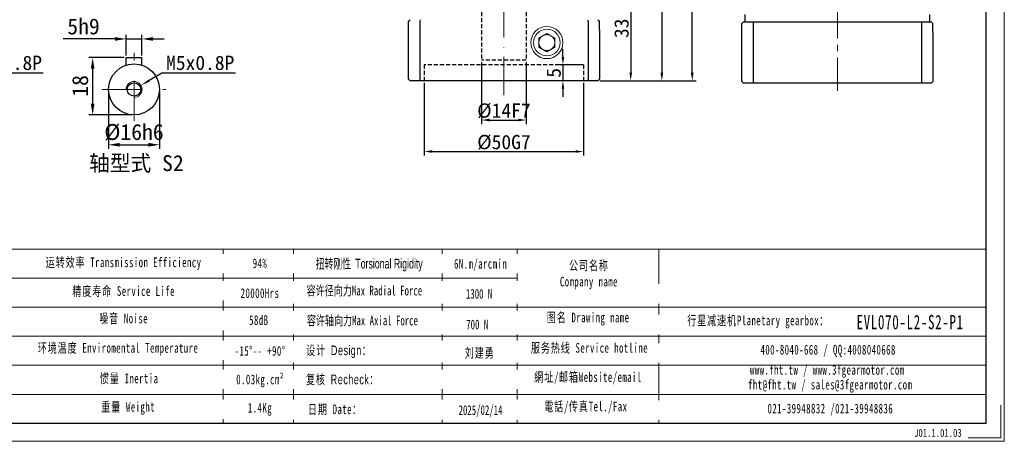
# Model space of a CAD drawing. Header units: millimetres. Extents: x 1357 to 1835, y 1050 to 1389.
# Tile 6 of 8: x 1526 to 1835, y 1050 to 1183. Entities that reach past the tile are written whole.
import ezdxf

# ---------------------------------------------------------------- set-up
doc = ezdxf.new("R2010")
doc.units = ezdxf.units.MM
doc.header["$PDSIZE"] = -5
for name, pattern in [('ACAD_ISO10W100', [18, 12, -3, 0, -3]), ('DASHED', [19.05, 12.7, -6.35]), ('DASHED2', [9.525, 6.35, -3.175]), ('点画线', [18, 12, -2, 2, -2])]:
    doc.linetypes.add(name, pattern=pattern)
doc.layers.get('0').update_dxf_attribs({"lineweight": 18})
doc.layers.get('Defpoints').update_dxf_attribs({"lineweight": 18})
doc.layers.add('4虚线层', color=6, linetype='DASHED2')
doc.layers.add('6文字层', color=3, linetype='Continuous')
for name, color, linetype, lineweight in [('7中心线层', 7, '点画线', 18), ('SLD-0', 7, 'Continuous', 18), ('中心线层', 7, 'ACAD_ISO10W100', 20), ('图框_外框线', 7, 'Continuous', 18), ('尺寸线层', 3, 'Continuous', 18), ('标注线', 7, 'Continuous', 20), ('粗实线', 7, 'Continuous', 50), ('细实线', 7, 'Continuous', 18)]:
    doc.layers.add(name, color=color, linetype=linetype, lineweight=lineweight)
doc.styles.add('工程字', font='txt')
doc.styles.add('标准', font='txt', dxfattribs={"width": 0.667})
doc.styles.add('样式 1', font='txt', dxfattribs={"width": 0.8})
doc.dimstyles.new('DIMSTYLE_17', dxfattribs={"dimtxt": 8, "dimasz": 12, "dimexe": 0.18, "dimexo": 0.0625, "dimgap": 0.09, "dimtad": 1, "dimtih": 1, "dimtoh": 1, "dimdec": 3, "dimdsep": 46, "dimtxsty": 'Standard', "dimblk": '_CAXARROW', "dimcen": 0.09, "dimdle": 24, "dimadec": 0, "dimazin": 0, "dimtfac": 0.7, "dimtdec": 3, "dimtofl": 0, "dimtmove": 0, "dimatfit": 3, "dimfxl": 1, "dimtolj": 1, "dimarcsym": 0})
doc.dimstyles.new('ISO-25', dxfattribs={"dimtxt": 4.5, "dimasz": 1, "dimexe": 1.25, "dimexo": 0.625, "dimtad": 1, "dimtxsty": '工程字', "dimcen": 2.5, "dimdle": 2, "dimadec": 0, "dimazin": 0, "dimtfac": 1, "dimtmove": 0, "dimatfit": 3, "dimfxl": 1, "dimarcsym": 0})
doc.dimstyles.new('副本 ISO-25', dxfattribs={"dimtxt": 4.5, "dimasz": 2.5, "dimexe": 1.25, "dimexo": 0.625, "dimtad": 1, "dimtxsty": '工程字', "dimcen": 2.5, "dimdle": 5, "dimadec": 0, "dimazin": 0, "dimtfac": 1, "dimtmove": 0, "dimatfit": 3, "dimfxl": 1, "dimtolj": 1, "dimarcsym": 0})

# ---------------------------------------------------------------- blocks, each defined once
blk = doc.blocks.new('*D4')
at = {"layer": 'Defpoints', "color": 0, "lineweight": -2}
for p in [(1576.27, 1276.24), (1737.44, 1276.24), (1707.77, 1163.74)]:
    blk.add_point(p, dxfattribs=at)
at = {"layer": '尺寸线层', "color": 0, "lineweight": -2}
for p, q in [((1576.9, 1276.24), (1738.69, 1276.24)), ((1737.44, 1166.24), (1737.44, 1273.74)), ((1708.4, 1163.74), (1738.69, 1163.74))]:
    blk.add_line(p, q, dxfattribs=at)
for points in [[(1737.86, 1273.74), (1737.02, 1273.74), (1737.44, 1276.24)], [(1737.02, 1166.24), (1737.86, 1166.24), (1737.44, 1163.74)]]:
    blk.add_solid(points, dxfattribs=at)
at = {"layer": '尺寸线层', "color": 0, "insert": (1734.19, 1219.99), "char_height": 4.5, "attachment_point": 5, "rotation": 90, "style": '工程字'}
blk.add_mtext('\\A1;112,5', dxfattribs=at)
blk = doc.blocks.new('*D6')
at = {"layer": 'Defpoints', "color": 0, "lineweight": -2}
for p in [(1653.27, 1163.74), (1703.27, 1163.74), (1703.27, 1141.51)]:
    blk.add_point(p, dxfattribs=at)
at = {"layer": '尺寸线层', "color": 0, "lineweight": -2}
for p, q in [((1653.27, 1163.11), (1653.27, 1140.26)), ((1703.27, 1163.11), (1703.27, 1140.26)), ((1655.77, 1141.51), (1700.77, 1141.51))]:
    blk.add_line(p, q, dxfattribs=at)
for points in [[(1655.77, 1141.92), (1655.77, 1141.09), (1653.27, 1141.51)], [(1700.77, 1141.09), (1700.77, 1141.92), (1703.27, 1141.51)]]:
    blk.add_solid(points, dxfattribs=at)
at = {"layer": '尺寸线层', "color": 0, "insert": (1678.27, 1144.38), "char_height": 4.5, "attachment_point": 5, "style": '工程字'}
blk.add_mtext('\\A1;%%C50G7', dxfattribs=at)
blk = doc.blocks.new('*D8')
at = {"layer": 'Defpoints', "color": 0, "lineweight": -2}
for p in [(1678.27, 1241.24), (1707.77, 1163.74), (1727.89, 1163.74)]:
    blk.add_point(p, dxfattribs=at)
at = {"layer": '尺寸线层', "color": 0, "lineweight": -2}
for p, q in [((1678.9, 1241.24), (1729.14, 1241.24)), ((1727.89, 1238.74), (1727.89, 1166.24)), ((1708.4, 1163.74), (1729.14, 1163.74))]:
    blk.add_line(p, q, dxfattribs=at)
for points in [[(1728.31, 1238.74), (1727.47, 1238.74), (1727.89, 1241.24)], [(1727.47, 1166.24), (1728.31, 1166.24), (1727.89, 1163.74)]]:
    blk.add_solid(points, dxfattribs=at)
at = {"layer": '尺寸线层', "color": 0, "insert": (1724.64, 1202.49), "char_height": 4.5, "attachment_point": 5, "rotation": 90, "style": '工程字'}
blk.add_mtext('\\A1;77,5', dxfattribs=at)
blk = doc.blocks.new('*D9')
at = {"layer": 'Defpoints', "color": 0, "lineweight": -2}
for p in [(1653.27, 1163.74), (1703.27, 1163.74), (1703.27, 1141.51)]:
    blk.add_point(p, dxfattribs=at)
at = {"layer": '尺寸线层', "color": 0, "lineweight": -2}
for p, q in [((1653.27, 1163.11), (1653.27, 1140.26)), ((1703.27, 1163.11), (1703.27, 1140.26)), ((1655.77, 1141.51), (1700.77, 1141.51))]:
    blk.add_line(p, q, dxfattribs=at)
for points in [[(1655.77, 1141.92), (1655.77, 1141.09), (1653.27, 1141.51)], [(1700.77, 1141.09), (1700.77, 1141.92), (1703.27, 1141.51)]]:
    blk.add_solid(points, dxfattribs=at)
at = {"layer": '尺寸线层', "color": 0, "insert": (1678.27, 1144.38), "char_height": 4.5, "attachment_point": 5, "style": '工程字'}
blk.add_mtext('\\A1;%%C50G7', dxfattribs=at)
blk = doc.blocks.new('*D10')
at = {"layer": 'Defpoints', "color": 0, "lineweight": -2}
for p in [(1671.27, 1170.24), (1685.27, 1170.24), (1685.27, 1151.4)]:
    blk.add_point(p, dxfattribs=at)
at = {"layer": '尺寸线层', "color": 0, "lineweight": -2}
for p, q in [((1671.27, 1169.61), (1671.27, 1150.15)), ((1685.27, 1169.61), (1685.27, 1150.15)), ((1673.77, 1151.4), (1682.77, 1151.4))]:
    blk.add_line(p, q, dxfattribs=at)
for points in [[(1673.77, 1151.82), (1673.77, 1150.98), (1671.27, 1151.4)], [(1682.77, 1150.98), (1682.77, 1151.82), (1685.27, 1151.4)]]:
    blk.add_solid(points, dxfattribs=at)
at = {"layer": '尺寸线层', "color": 0, "insert": (1678.27, 1154.28), "char_height": 4.5, "attachment_point": 5, "style": '工程字'}
blk.add_mtext('\\A1;%%C14F7', dxfattribs=at)
blk = doc.blocks.new('*D11')
at = {"layer": 'Defpoints', "color": 0, "lineweight": -2}
for p in [(1685.27, 1196.74), (1707.77, 1163.74), (1718.11, 1163.74)]:
    blk.add_point(p, dxfattribs=at)
at = {"layer": '尺寸线层', "color": 0, "lineweight": -2}
for p, q in [((1685.9, 1196.74), (1719.36, 1196.74)), ((1718.11, 1194.24), (1718.11, 1166.24)), ((1708.4, 1163.74), (1719.36, 1163.74))]:
    blk.add_line(p, q, dxfattribs=at)
for points in [[(1718.53, 1194.24), (1717.7, 1194.24), (1718.11, 1196.74)], [(1717.7, 1166.24), (1718.53, 1166.24), (1718.11, 1163.74)]]:
    blk.add_solid(points, dxfattribs=at)
at = {"layer": '尺寸线层', "color": 0, "insert": (1715.24, 1180.24), "char_height": 4.5, "attachment_point": 5, "rotation": 90, "style": '工程字'}
blk.add_mtext('\\A1;33', dxfattribs=at)
blk = doc.blocks.new('*D12')
at = {"layer": 'Defpoints', "color": 0, "lineweight": -2}
for p in [(1703.27, 1168.74), (1696.81, 1163.74), (1703.27, 1163.74)]:
    blk.add_point(p, dxfattribs=at)
at = {"layer": '尺寸线层', "color": 0, "lineweight": -2}
for p, q in [((1696.81, 1171.24), (1696.81, 1173.74)), ((1702.65, 1168.74), (1695.56, 1168.74)), ((1696.81, 1168.74), (1696.81, 1163.74)), ((1702.65, 1163.74), (1695.56, 1163.74)), ((1696.81, 1161.24), (1696.81, 1158.74))]:
    blk.add_line(p, q, dxfattribs=at)
for points in [[(1696.39, 1171.24), (1697.22, 1171.24), (1696.81, 1168.74)], [(1697.22, 1161.24), (1696.39, 1161.24), (1696.81, 1163.74)]]:
    blk.add_solid(points, dxfattribs=at)
at = {"layer": '尺寸线层', "color": 0, "insert": (1693.93, 1166.24), "char_height": 4.5, "attachment_point": 5, "rotation": 90, "style": '工程字'}
blk.add_mtext('\\A1;5', dxfattribs=at)
blk = doc.blocks.new('*D17')
at = {"layer": 'Defpoints', "color": 0, "lineweight": -2}
for p in [(1564.57, 1176.88), (1559.57, 1171.02), (1564.57, 1171.02)]:
    blk.add_point(p, dxfattribs=at)
at = {"layer": '尺寸线层', "color": 0, "linetype": 'ByBlock', "lineweight": -2}
for p, q in [((1556.07, 1176.88), (1539.85, 1176.88)), ((1559.57, 1171.65), (1559.57, 1178.13)), ((1559.57, 1176.88), (1564.57, 1176.88)), ((1564.57, 1171.65), (1564.57, 1178.13)), ((1568.07, 1176.88), (1571.57, 1176.88))]:
    blk.add_line(p, q, dxfattribs=at)
at = {"layer": '尺寸线层', "color": 0, "lineweight": -2}
for points in [[(1556.07, 1176.3), (1556.07, 1177.47), (1559.57, 1176.88)], [(1568.07, 1177.47), (1568.07, 1176.3), (1564.57, 1176.88)]]:
    blk.add_solid(points, dxfattribs=at)
at = {"layer": '尺寸线层', "color": 0, "insert": (1546.21, 1180.78), "char_height": 5, "attachment_point": 5, "style": '工程字'}
blk.add_mtext('5h9', dxfattribs=at)
blk = doc.blocks.new('*D18')
at = {"layer": 'Defpoints', "color": 0, "lineweight": -2}
for p in [(1559.57, 1171.02), (1549.08, 1153.02), (1562.07, 1153.02)]:
    blk.add_point(p, dxfattribs=at)
at = {"layer": '尺寸线层', "color": 0, "linetype": 'ByBlock', "lineweight": -2}
for p, q in [((1558.94, 1171.02), (1547.83, 1171.02)), ((1549.08, 1167.52), (1549.08, 1156.52)), ((1561.44, 1153.02), (1547.83, 1153.02))]:
    blk.add_line(p, q, dxfattribs=at)
at = {"layer": '尺寸线层', "color": 0, "lineweight": -2}
for points in [[(1549.66, 1167.52), (1548.49, 1167.52), (1549.08, 1171.02)], [(1548.49, 1156.52), (1549.66, 1156.52), (1549.08, 1153.02)]]:
    blk.add_solid(points, dxfattribs=at)
at = {"layer": '尺寸线层', "color": 0, "insert": (1545.18, 1162.13), "char_height": 5, "attachment_point": 5, "rotation": 90, "style": '工程字'}
blk.add_mtext('18', dxfattribs=at)
blk = doc.blocks.new('*D19')
at = {"layer": 'Defpoints', "color": 0, "lineweight": -2}
for p in [(1554.07, 1161.02), (1570.07, 1161.02), (1570.07, 1143.63)]:
    blk.add_point(p, dxfattribs=at)
at = {"layer": '尺寸线层', "color": 0, "linetype": 'ByBlock', "lineweight": -2}
for p, q in [((1554.07, 1160.4), (1554.07, 1142.38)), ((1570.07, 1160.4), (1570.07, 1142.38)), ((1557.57, 1143.63), (1566.57, 1143.63))]:
    blk.add_line(p, q, dxfattribs=at)
at = {"layer": '尺寸线层', "color": 0, "lineweight": -2}
for points in [[(1557.57, 1144.21), (1557.57, 1143.05), (1554.07, 1143.63)], [(1566.57, 1143.05), (1566.57, 1144.21), (1570.07, 1143.63)]]:
    blk.add_solid(points, dxfattribs=at)
at = {"layer": '尺寸线层', "color": 0, "insert": (1562.07, 1147.53), "char_height": 5, "attachment_point": 5, "style": '工程字'}
blk.add_mtext('%%C16h6', dxfattribs=at)
blk = doc.blocks.new('_CAXARROW')
blk.add_hatch(color=0).paths.add_polyline_path([(0, 0), (-1, 0.125), (-1, -0.125)], flags=0)
blk = doc.blocks.new('*D20')
at = {"layer": 'Defpoints', "color": 0, "lineweight": -2}
for p in [(1564.23, 1162.28), (1559.91, 1159.76)]:
    blk.add_point(p, dxfattribs=at)
at = {"layer": '尺寸线层', "color": 0, "linetype": 'Continuous', "lineweight": -2}
for p, q in [((1570.76, 1166.1), (1566.82, 1163.8)), ((1593.99, 1166.1), (1570.76, 1166.1)), ((1561.98, 1161.02), (1562.16, 1161.02)), ((1562.07, 1160.93), (1562.07, 1161.11))]:
    blk.add_line(p, q, dxfattribs=at)
at = {"layer": '尺寸线层', "color": 0, "lineweight": -2, "xscale": 3, "yscale": 3, "zscale": 3, "rotation": 210.3010392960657}
blk.add_blockref('_CAXARROW', (1564.23, 1162.28), dxfattribs=at)
at = {"layer": '尺寸线层', "color": 0, "insert": (1582.87, 1169.35), "char_height": 4.5, "attachment_point": 5, "style": '工程字'}
blk.add_mtext('\\A1;M5x0.8P', dxfattribs=at)
blk = doc.blocks.new('_FILLED')
at = {"linetype": 'ByBlock'}
blk.add_hatch(color=0, dxfattribs=at).paths.add_polyline_path([(0, 0), (-1, 0.13), (-1, -0.13)], flags=0)
blk = doc.blocks.new('*D22')
at = {"layer": 'Defpoints', "color": 0, "lineweight": -2}
for p in [(1503.8, 1162.28), (1499.48, 1159.76)]:
    blk.add_point(p, dxfattribs=at)
at = {"layer": '尺寸线层', "color": 0, "linetype": 'Continuous', "lineweight": -2}
for p, q in [((1510.33, 1166.1), (1506.39, 1163.8)), ((1533.56, 1166.1), (1510.33, 1166.1)), ((1501.55, 1161.02), (1501.73, 1161.02)), ((1501.64, 1160.93), (1501.64, 1161.11))]:
    blk.add_line(p, q, dxfattribs=at)
at = {"layer": '尺寸线层', "color": 0, "lineweight": -2, "xscale": 3, "yscale": 3, "zscale": 3, "rotation": 210.3010392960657}
blk.add_blockref('_CAXARROW', (1503.8, 1162.28), dxfattribs=at)
at = {"layer": '尺寸线层', "color": 0, "insert": (1522.45, 1169.35), "char_height": 4.5, "attachment_point": 5, "style": '工程字'}
blk.add_mtext('\\A1;M5x0.8P', dxfattribs=at)
blk = doc.blocks.new('*D36')
at = {"layer": 'Defpoints', "color": 0, "lineweight": -2}
for p in [(1783.04, 1279.01), (1761.92, 1277.12), (1744.57, 1240.54), (1821.52, 1240.54), (1783.04, 1160.54)]:
    blk.add_point(p, dxfattribs=at)
at = {"layer": '尺寸线层', "color": 0, "lineweight": -2}
for p, q in [((1783.04, 1279.64), (1783.04, 1284.03)), ((1743.95, 1240.54), (1739.56, 1240.54))]:
    blk.add_line(p, q, dxfattribs=at)
blk.add_arc((1783.04, 1240.54), 42.24, 93.3917, 176.6083, dxfattribs=at)
for points in [[(1780.56, 1282.29), (1780.53, 1283.12), (1783.04, 1282.78)], [(1740.46, 1243.05), (1741.3, 1243.02), (1740.81, 1240.54)]]:
    blk.add_solid(points, dxfattribs=at)
at = {"layer": '尺寸线层', "color": 0, "insert": (1751.14, 1272.44), "char_height": 4.5, "attachment_point": 5, "rotation": 45, "style": '工程字'}
blk.add_mtext('\\A1;90%%d', dxfattribs=at)

msp = doc.modelspace()

# ---------------------------------------------------------------- linework, layer by layer
for p, q in [((1691.775, 1178.6242), (1689.275, 1177.1808)), ((1694.275, 1177.1808), (1691.775, 1178.6242)), ((1689.275, 1177.1808), (1689.275, 1174.2941)), ((1694.275, 1174.2941), (1694.275, 1177.1808)), ((1689.275, 1174.2941), (1691.775, 1172.8507)), ((1691.775, 1172.8507), (1694.275, 1174.2941))]:
    msp.add_line(p, q)
at = {"extrusion": (0, 0, -1)}
for start, end in [(270, 90), (90, 270)]:
    msp.add_arc((-1691.775, 1175.7374), 5.05, start, end, dxfattribs=at)
for radius, start, end in [(4.188, 90, 270), (4.188, 270, 90), (2.5, 120, 180), (2.5, 180, 240), (2.5, 90, 120), (2.5, 60, 90), (2.5, 0, 60), (2.5, 300, 0), (2.5, 240, 270), (2.5, 270, 300)]:
    msp.add_arc((1691.775, 1175.7374), radius, start, end)
at = {"layer": '4虚线层', "color": 0, "lineweight": -2, "ltscale": 0.2}
for p, q in [((1671.275, 1196.7374), (1671.275, 1170.2374)), ((1685.275, 1196.7374), (1685.275, 1170.2374)), ((1685.275, 1170.2374), (1671.275, 1170.2374)), ((1703.275, 1168.7374), (1653.275, 1168.7374)), ((1653.275, 1168.7374), (1653.275, 1163.7374)), ((1703.275, 1168.7374), (1703.275, 1163.7374))]:
    msp.add_line(p, q, dxfattribs=at)
at = {"layer": '7中心线层'}
msp.add_line((1783.0435, 1279.0112), (1783.0435, 1160.538), dxfattribs=at)
at = {"layer": 'SLD-0'}
msp.add_line((1590.0595, 1110.8199), (1590.0595, 1056.1309), dxfattribs=at)
at = {"layer": '中心线层', "color": 0}
msp.add_line((1678.275, 1159.2374), (1678.275, 1241.2374), dxfattribs=at)
at = {"layer": '中心线层', "color": 0, "linetype": 'DASHED'}
for p, q in [((1562.0695, 1151.0218), (1562.0695, 1172.5218)), ((1552.0695, 1161.0218), (1572.0695, 1161.0218))]:
    msp.add_line(p, q, dxfattribs=at)
at = {"layer": '图框_外框线'}
for p, q in [((1399.2212, 1110.8199), (1829.7809, 1110.8199)), ((1612.1885, 1110.8199), (1612.1885, 1056.4342)), ((1658.8449, 1110.8199), (1658.8449, 1056.1309)), ((1682.466, 1110.8199), (1682.466, 1056.1309)), ((1726.9223, 1110.8199), (1726.9223, 1056.1309)), ((1440.4826, 1101.695), (1682.466, 1101.695)), ((1399.2212, 1092.5701), (1829.7809, 1092.5701)), ((1440.4826, 1083.4452), (1829.7809, 1083.4452)), ((1440.4826, 1074.3203), (1829.7809, 1074.3203)), ((1440.4826, 1065.1955), (1829.7809, 1065.1955))]:
    msp.add_line(p, q, dxfattribs=at)
at = {"layer": '图框_外框线', "color": 3}
msp.add_lwpolyline([(1356.9507, 1050.4341), (1835.4776, 1050.4341), (1835.4776, 1388.8211), (1356.9507, 1388.8211)], close=True, dxfattribs=at)
at = {"layer": '图框_外框线', "color": 3, "lineweight": 25}
msp.add_lwpolyline([(1385.4344, 1056.1309), (1829.7809, 1056.1309), (1829.7809, 1383.1243), (1385.4344, 1383.1243)], close=True, dxfattribs=at)
at = {"layer": '图框_外框线', "color": 3}
msp.add_lwpolyline([(1834.3383, 1061.8276), (1834.3383, 1051.5735), (1824.0841, 1051.5735)], dxfattribs=at)
at = {"layer": '标注线', "color": 0, "lineweight": -3}
for p, q in [((1652.0071, 1182.9374), (1651.8174, 1182.4374)), ((1651.8174, 1182.4374), (1651.8174, 1164.2374)), ((1704.5428, 1182.9374), (1704.7325, 1182.4374)), ((1704.7325, 1182.4374), (1704.7325, 1164.2374)), ((1756.7757, 1182.238), (1756.586, 1181.738)), ((1756.586, 1181.738), (1756.586, 1163.538)), ((1809.3114, 1182.238), (1809.5011, 1181.738)), ((1809.5011, 1181.738), (1809.5011, 1163.538)), ((1651.8174, 1164.2374), (1652.0071, 1163.7374)), ((1704.7325, 1164.2374), (1704.5428, 1163.7374)), ((1756.586, 1163.538), (1756.7757, 1163.038)), ((1809.5011, 1163.538), (1809.3114, 1163.038))]:
    msp.add_line(p, q, dxfattribs=at)
at = {"layer": '粗实线', "color": 0, "lineweight": 30}
for p, q in [((1648.275, 1182.4374), (1648.775, 1182.9374)), ((1707.775, 1182.9374), (1708.275, 1182.4374)), ((1708.275, 1182.2374), (1708.275, 1182.4374)), ((1753.0435, 1181.738), (1753.5435, 1182.238)), ((1753.5435, 1182.238), (1812.5435, 1182.238)), ((1812.5435, 1182.238), (1813.0435, 1181.738)), ((1813.0435, 1181.538), (1813.0435, 1181.738))]:
    msp.add_line(p, q, dxfattribs=at)
at = {"layer": '粗实线', "linetype": 'Continuous', "lineweight": 30}
for p, q in [((1648.275, 1164.2374), (1648.275, 1182.4374)), ((1708.275, 1179.7374), (1708.275, 1182.4374)), ((1753.0435, 1163.538), (1753.0435, 1181.738)), ((1753.5435, 1182.238), (1765.0158, 1182.238)), ((1754.0435, 1182.238), (1754.0435, 1184.538)), ((1812.0435, 1182.238), (1812.0435, 1184.538)), ((1813.0435, 1179.038), (1813.0435, 1181.738)), ((1708.275, 1179.7374), (1708.275, 1164.2374)), ((1813.0435, 1179.038), (1813.0435, 1163.538)), ((1648.275, 1164.2374), (1648.775, 1163.7374)), ((1707.775, 1163.7374), (1648.775, 1163.7374)), ((1708.275, 1164.2374), (1707.775, 1163.7374)), ((1753.0435, 1163.538), (1753.5435, 1163.038)), ((1813.0435, 1163.538), (1812.5435, 1163.038)), ((1812.5435, 1163.038), (1753.5435, 1163.038))]:
    msp.add_line(p, q, dxfattribs=at)
at = {"layer": '粗实线', "color": 0, "linetype": 'ByBlock', "lineweight": 30}
for p, q in [((1559.5695, 1168.6211), (1559.5695, 1171.0218)), ((1559.5695, 1171.0218), (1564.5695, 1171.0218)), ((1564.5695, 1168.6211), (1564.5695, 1171.0218))]:
    msp.add_line(p, q, dxfattribs=at)
for radius in [8, 2.1]:
    msp.add_circle((1562.0695, 1161.0218), radius, dxfattribs=at)
at = {"layer": '细实线', "color": 0, "linetype": 'ByBlock'}
msp.add_arc((1562.0695, 1161.0218), 2.5, 270, 180, dxfattribs=at)

# ---------------------------------------------------------------- texts
at = {"layer": '6文字层', "insert": (1807.1368, 1054.3438), "char_height": 2.5, "width": 43.304423, "attachment_point": 1, "style": '样式 1'}
msp.add_mtext('J01.1.01.03', dxfattribs=at)
at = {"layer": 'SLD-0', "color": 1, "attachment_point": 2, "style": '标准'}
for s, insert, char_height, width in [('\\T1.1;运转效率 Transmission Efficiency', (1558.798, 1108.2173), 3.041627, 51.68805), ('\\T1.1;94%', (1601.6394, 1107.9067), 3.04163, 38.898408), ('\\T1.1;公司名称\\PCompany name', (1704.9761, 1107.2175), 3.041627, 38.898408), ('\\T1.1;精度寿命 Service Life', (1558.798, 1099.1777), 3.041627, 51.68805), ('\\T1.1;20000Hrs', (1601.6394, 1098.5321), 3.041627, 38.898408), ('\\T1.1;噪音 Noise', (1558.798, 1090.5738), 3.041627, 51.68805), ('\\T1.1;58dB', (1601.2649, 1090.0418), 3.04163, 38.898408), ('\\T1.1;图名 Drawing name', (1704.7266, 1090.8881), 3.041627, 38.898408), ('\\T1.1;  行星减速机Planetary gearbox：', (1756.623, 1089.929), 3.041627, 56.161028), ('\\pxt3.379586;{\\T1.1;\\C256;EVL070-L2-S2-P1}', (1805.8945, 1090.1536), 4.5, 38.898408), ('{\\T1.1;环境温度 Enviromental Temperature}', (1557.0542, 1081.3164), 3.041627, 118.634378), ('\\T1.1;-15%%D-- +90%%D', (1601.6394, 1080.3691), 3.041627, 38.898408), ('\\T1.1;服务热线 Service hotline', (1705.1579, 1081.3237), 3.041627, 38.898408), ('\\T1.1;400-8040-668 / QQ:4008040668', (1780.1352, 1080.7425), 3.041627, 67.886624), ('\\T1.1;www.fht.tw / www.3fgearmotor.com ', (1779.8547, 1074.4072), 3.041627, 51.275375), ('\\T1.1;惯量 Inertia', (1560.5417, 1071.7322), 3.041627, 51.68805), ('{\\T1.1;0.03kg.cm²}', (1601.6394, 1071.4013), 3.041627, 38.898408), ('\\T1.1;網址/邮箱Website/email', (1704.6843, 1072.1598), 3.041627, 38.898408), ('\\T1.1;\\pxt12;fht@fht.tw / sales@3fgearmotor.com ', (1780.7817, 1069.7757), 3.041627, 64.629487), ('\\T1.1;重量 Weight', (1560.2148, 1062.8016), 3.041627, 51.68805), ('\\T1.1;1.4Kg', (1601.6394, 1062.5068), 3.041627, 38.898408), ('\\T1.1;電話/传真Tel./Fax', (1704.0028, 1062.9244), 3.041627, 38.898408), ('{\\T1.1;021-39948832 /021-39948836 }', (1780.8135, 1062.2594), 3.041627, 95.524946)]:
    msp.add_mtext(s, dxfattribs=dict(at, insert=insert, char_height=char_height, width=width))
at = {"layer": '标注线', "color": 0, "linetype": 'ByBlock', "lineweight": 20, "insert": (1562.8322, 1137.5819), "char_height": 5, "attachment_point": 5, "style": '工程字'}
msp.add_mtext('轴型式 S2', dxfattribs=at)

# ---------------------------------------------------------------- dimensions: what is measured, and where the dimension line sits
at = {"layer": '尺寸线层'}
dim = msp.add_angular_dim_2l(base=(1761.9243, 1277.1177), line1=((1783.0435, 1279.0112), (1783.0435, 1160.538)), line2=((1744.5704, 1240.538), (1821.5167, 1240.538)), dimstyle='副本 ISO-25', dxfattribs=at)
dim.commit()
dim.dimension.update_dxf_attribs({"geometry": '*D36', "text_midpoint": (1751.1435, 1272.4381)})
for base, p1, p2, angle, picture, middle in [((1737.4387, 1276.2374), (1707.775, 1163.7374), (1576.275, 1276.2374), 90, '*D4', (1737.4387, 1219.9874)), ((1727.8907, 1163.7374), (1678.275, 1241.2374), (1707.775, 1163.7374), 90, '*D8', (1727.8907, 1202.4874)), ((1718.1142, 1163.7374), (1685.275, 1196.7374), (1707.775, 1163.7374), 270, '*D11', (1718.1142, 1180.2374))]:
    dim = msp.add_linear_dim(base=base, p1=p1, p2=p2, angle=angle, dimstyle='副本 ISO-25', override={"dimtxsty": '工程字'}, dxfattribs=at)
    dim.commit()
    dim.dimension.update_dxf_attribs({"geometry": picture, "text_midpoint": middle, "dimtype": 160})
at = {"layer": '尺寸线层', "linetype": 'ByBlock'}
for base, p1, p2, text, picture, middle in [((1564.5695, 1176.8828), (1559.5695, 1171.0218), (1564.5695, 1171.0218), '<>h9', '*D17', (1546.2114, 1176.8828)), ((1570.0695, 1143.6293), (1554.0695, 1161.0218), (1570.0695, 1161.0218), '%%C<>h6', '*D19', (1562.0695, 1143.6293))]:
    dim = msp.add_linear_dim(base=base, p1=p1, p2=p2, text=text, dimstyle='ISO-25', override={"dimtxt": 5, "dimasz": 3.5, "dimgap": 1.4}, dxfattribs=at)
    dim.commit()
    dim.dimension.update_dxf_attribs({"geometry": picture, "text_midpoint": middle, "dimtype": 160})
at = {"layer": '尺寸线层'}
dim = msp.add_linear_dim(base=(1696.8071, 1163.7374), p1=(1703.275, 1168.7374), p2=(1703.275, 1163.7374), angle=270, dimstyle='副本 ISO-25', override={"dimtxsty": '工程字'}, dxfattribs=at)
dim.commit()
dim.dimension.update_dxf_attribs({"geometry": '*D12', "text_midpoint": (1693.9321, 1166.2374)})
at = {"layer": '尺寸线层', "linetype": 'Continuous'}
for p1, p2, picture, middle in [((1499.4829, 1159.7604), (1503.7999, 1162.2832), '*D22', (1522.4453, 1166.1013)), ((1559.911, 1159.7604), (1564.2279, 1162.2832), '*D20', (1582.8734, 1166.1013))]:
    dim = msp.add_diameter_dim_2p(p1=p1, p2=p2, text='M5x0.8P', dimstyle='DIMSTYLE_17', override={"dimtxt": 4.5, "dimasz": 3, "dimgap": 1, "dimtxsty": '工程字', "dimtol": 0, "dimldrblk": '_FILLED'}, dxfattribs=at)
    dim.commit()
    dim.dimension.update_dxf_attribs({"geometry": picture, "text_midpoint": middle, "dimtype": 163})
at = {"layer": '尺寸线层', "linetype": 'ByBlock'}
dim = msp.add_linear_dim(base=(1549.0769, 1153.0218), p1=(1559.5695, 1171.0218), p2=(1562.0695, 1153.0218), angle=90, dimstyle='ISO-25', override={"dimtxt": 5, "dimasz": 3.5, "dimgap": 1.4}, dxfattribs=at)
dim.commit()
dim.dimension.update_dxf_attribs({"geometry": '*D18', "text_midpoint": (1549.0769, 1162.1338), "dimtype": 160})
at = {"layer": '尺寸线层'}
for base, p1, p2, text, picture, middle in [((1685.275, 1151.4), (1671.275, 1170.2374), (1685.275, 1170.2374), '%%C<>F7', '*D10', (1678.275, 1151.4)), ((1703.275, 1141.5079), (1653.275, 1163.7374), (1703.275, 1163.7374), '%%C<>G7', '*D6', (1678.275, 1141.5079)), ((1703.275, 1141.5079), (1653.275, 1163.7374), (1703.275, 1163.7374), '%%C<>G7', '*D9', (1678.275, 1141.5079))]:
    dim = msp.add_linear_dim(base=base, p1=p1, p2=p2, angle=180, text=text, dimstyle='副本 ISO-25', override={"dimtxsty": '工程字'}, dxfattribs=at)
    dim.commit()
    dim.dimension.update_dxf_attribs({"geometry": picture, "text_midpoint": middle, "dimtype": 160})

# ---------------------------------------------------------------- next in the draw order: texts
at = {"layer": 'SLD-0', "color": 1, "char_height": 3.041627, "attachment_point": 2, "style": '标准', "bg_fill": 2}
for s, insert, width in [('{\\T1.1;6N.m/arcmin}', (1670.9545, 1107.7462), 38.898408), ('{\\f宋体|b0|i0|c134|p2;容许径向力Max Radial Force}', (1634.4567, 1099.3149), 118.634378), ('{\\f宋体|b0|i0|c134|p2;容许轴向力Max Axial Force}', (1633.8247, 1089.9203), 118.634378), ('{\\fSimSun|b0|i0|c134|p2;\\T1.1;设计 \\fArial|b0|i0|c0|p34;Design\\fSimSun|b0|i0|c134|p2;：}', (1626.4476, 1080.5579), 118.634378), ('{\\fSimSun|b0|i0|c134|p2;\\T1.1;复核 \\fArial|b0|i0|c0|p34;Recheck\\fSimSun|b0|i0|c134|p2;：}', (1627.5898, 1071.4029), 118.634378), ('{\\T1.1;日期 Date：}', (1625.1822, 1062.0202), 118.634378)]:
    msp.add_mtext(s, dxfattribs=dict(at, insert=insert, width=width))

# ---------------------------------------------------------------- next in the draw order: texts
at = {"layer": 'SLD-0', "color": 1, "width": 118.634378, "attachment_point": 2, "style": '标准', "bg_fill": 2}
for s, insert, char_height in [('{\\f宋体|b0|i0|c134|p2;\\W0.65;扭转刚性 \\fArial|b0|i0|c0|p34;Torsional Rigidity}', (1635.9677, 1107.7872), 3.041627), ('{\\fSimSun|b1|i0|c134|p2;1300 N}', (1670.4808, 1098.3054), 3.041627), ('{\\fSimSun|b1|i0|c134|p2;700 N}', (1669.8913, 1088.6674), 3.041627), ('{\\fSimSun|b0|i0|c134|p2;\\T1.1;刘建勇 }', (1670.6805, 1079.754), 3.041627), ('2025/02/14', (1670.9343, 1061.7665), 3.04163)]:
    msp.add_mtext(s, dxfattribs=dict(at, insert=insert, char_height=char_height))

doc.saveas('drawing.dxf')
